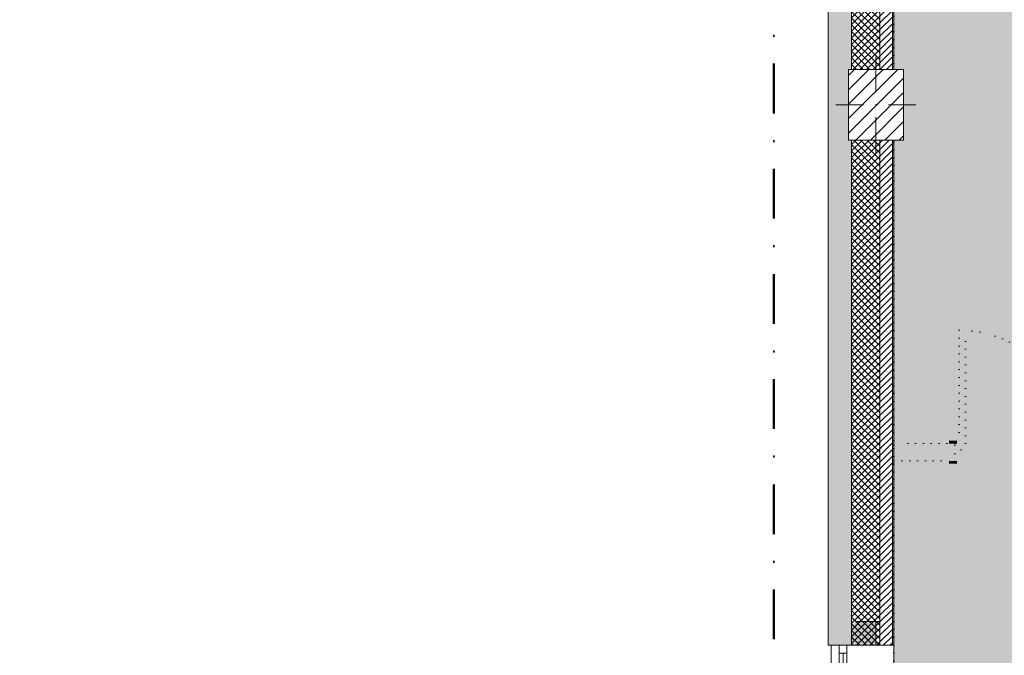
# Model space of a CAD drawing. Header units: millimetres. Extents: x -40968 to 11883, y -18948 to 4746.
# Tile 18 of 33: x -7257 to -977, y -10724 to -6672. Entities that reach past the tile are written whole.
import ezdxf

# ---------------------------------------------------------------- set-up
doc = ezdxf.new("R2010")
doc.units = ezdxf.units.MM
doc.header["$MEASUREMENT"] = 0
for name, pattern in [('Punteado_1', [50, 0, -50]), ('Punto & Rayas', [670.277762, 317.5, -176.388889, 0, -176.388874]), ('Wipeout_Contour', [1000, 0, -1000])]:
    doc.linetypes.add(name, pattern=pattern)
for name, color, linetype, lineweight, true_color in [('01_2D_Ambit_Pluma_Nº__242', 7, 'Continuous', 50, 0xfb0013), ('12_FAÇ_Façana_Pluma_Nº__102', 7, 'Continuous', 5, 0xcccccc), ('12_FAÇ_Façana_Pluma_Nº__174', 7, 'Continuous', 13, 0xe4ad2c), ('12_FAÇ_Façana_Pluma_Nº__176', 7, 'Continuous', 15, 0x93a0c6)]:
    doc.layers.add(name, color=color, linetype=linetype, lineweight=lineweight, true_color=true_color)
for name, color, linetype in [('10_ESTR_Pilars', 7, 'Continuous'), ('12_FAÇ_Façana', 7, 'Continuous'), ('Demolido_07_CR_Cel Ras', 7, 'Continuous'), ('Demolido_12_FAÇ_Façana', 7, 'Continuous'), ('Demolido_Puertas Archicad', 7, 'Continuous'), ('Ventanas Archicad', 7, 'Continuous')]:
    doc.layers.add(name, color=color, linetype=linetype)
for name, color, linetype, lineweight in [('10_ESTR_Pilars_Pluma_Nº__20', 1, 'Continuous', 5), ('10_ESTR_Pilars_Pluma_Nº__28', 7, 'Continuous', 20), ('10_ESTR_Pilars_Pluma_Nº__42', 8, 'Continuous', 25), ('12_FAÇ_Façana_Pluma_Nº__1', 7, 'Continuous', 5), ('12_FAÇ_Façana_Pluma_Nº__2', 8, 'Continuous', 5), ('12_FAÇ_Façana_Pluma_Nº__7', 7, 'Continuous', 5), ('Demolido_07_CR_Cel Ras_Pluma_Nº__1', 7, 'Continuous', 5), ('Demolido_07_CR_Cel Ras_Pluma_Nº__100', 2, 'Continuous', 5), ('Demolido_12_FAÇ_Façana_Pluma_Nº__1', 7, 'Continuous', 5), ('Demolido_12_FAÇ_Façana_Pluma_Nº__100', 2, 'Continuous', 5), ('Demolido_Puertas Archicad_Pluma_Nº__1', 7, 'Continuous', 5), ('Demolido_Puertas Archicad_Pluma_Nº__100', 2, 'Continuous', 5), ('Ventanas Archicad_Pluma_Nº__1', 7, 'Continuous', 5), ('Ventanas Archicad_Pluma_Nº__7', 7, 'Continuous', 5)]:
    doc.layers.add(name, color=color, linetype=linetype, lineweight=lineweight)
pattern_1 = [(45, (0, 0), (-21.2132, 21.2132), [])]
pattern_2 = [(45, (0, 0), (-21.2132, 21.2132), []), (135, (0, 0), (21.2132, 21.2132), [])]
pattern_3 = [(0, (0, 0), (0, 75), [0, -75])]

# ---------------------------------------------------------------- blocks, each defined once
blk = doc.blocks.new('Forjado_3_1', base_point=(-23028.4, -1194))
at = {"layer": 'Demolido_07_CR_Cel Ras_Pluma_Nº__100', "linetype": 'Continuous', "lineweight": 0, "true_color": 0x3f3f00}
blk.add_hatch(color=48, dxfattribs=at).paths.add_polyline_path([(-23028.4, -1194), (-1681.1, -1194), (-1681.1, -12339), (-1971.1, -12439), (-3638.9, -12429), (-3638.9, -17084), (5828.9, -17084), (5828.9, -16789), (6428.9, -16799), (6428.9, -12439), (6178.9, -12439), (6061.7, -1189.8), (7253.9, -1194), (7253.9, 3863.5), (-28209.8, 3863.5), (-28209.8, 2109.6), (-23028.4, 2109.6)])
at = {"layer": 'Demolido_07_CR_Cel Ras_Pluma_Nº__1', "color": 7, "linetype": 'Punteado_1', "lineweight": 5, "flags": 128}
blk.add_lwpolyline([(-23028.4, -1194), (-1681.1, -1194), (-1681.1, -12339), (-1971.1, -12439), (-3638.9, -12429), (-3638.9, -17084), (5828.9, -17084), (5828.9, -16789), (6428.9, -16799), (6428.9, -12439), (6178.9, -12439), (6061.7, -1189.8), (7253.9, -1194), (7253.9, 3863.5), (-28209.8, 3863.5), (-28209.8, 2109.6), (-23028.4, 2109.6)], close=True, dxfattribs=at)
blk = doc.blocks.new('Muro_1_1', base_point=(-1681.1, -1194))
at = {"layer": '12_FAÇ_Façana_Pluma_Nº__102', "linetype": 'Continuous', "lineweight": 0, "true_color": 0xe5e5e5}
blk.add_hatch(color=254, dxfattribs=at).paths.add_polyline_path([(-2101.1, -10659), (-1951.1, -10659), (-1951.1, -7439), (-1971.1, -7439), (-1971.1, -6989), (-1951.1, -6989), (-1951.1, -1639), (-2101.1, -1639)])
at = {"layer": '12_FAÇ_Façana_Pluma_Nº__174', "linetype": 'Continuous', "lineweight": 13, "true_color": 0xe4ad2c}
h = blk.add_hatch(dxfattribs=at)
h.set_pattern_fill('SATE_Aislamiento_0001', color=42, style=0, pattern_type=2)
h.set_pattern_definition(pattern_2)
h.paths.add_polyline_path([(-1951.1, -1639), (-1951.1, -6989), (-1771.1, -6989), (-1771.1, -1639)])
h = blk.add_hatch(dxfattribs=at)
h.set_pattern_fill('SATE_Aislamiento_0001', color=42, style=0, pattern_type=2)
h.set_pattern_definition(pattern_2)
h.paths.add_polyline_path([(-1951.1, -7439), (-1951.1, -10659), (-1771.1, -10659), (-1771.1, -7439)])
at = {"layer": '12_FAÇ_Façana_Pluma_Nº__176', "linetype": 'Continuous', "lineweight": 0, "true_color": 0x495063}
for points in [[(-1681.1, -1639), (-1691.1, -1639), (-1691.1, -6989), (-1681.1, -6989)], [(-1691.1, -10659), (-1681.1, -10659), (-1681.1, -7439), (-1691.1, -7439)]]:
    blk.add_hatch(color=251, dxfattribs=at).paths.add_polyline_path(points)
at = {"layer": '12_FAÇ_Façana_Pluma_Nº__2', "linetype": 'Continuous', "lineweight": 5}
h = blk.add_hatch(dxfattribs=at)
h.set_pattern_fill('Ceramic_0001', color=8, style=0, pattern_type=2)
h.set_pattern_definition(pattern_1)
h.paths.add_polyline_path([(-1691.1, -1639), (-1771.1, -1639), (-1771.1, -6989), (-1691.1, -6989)])
h = blk.add_hatch(dxfattribs=at)
h.set_pattern_fill('Ceramic_0001', color=8, style=0, pattern_type=2)
h.set_pattern_definition(pattern_1)
h.paths.add_polyline_path([(-1771.1, -10659), (-1691.1, -10659), (-1691.1, -7439), (-1771.1, -7439)])
at = {"layer": '12_FAÇ_Façana_Pluma_Nº__7', "color": 7, "linetype": 'Continuous', "lineweight": 5}
for p, q in [((-1951.1, -1639), (-1951.1, -6989)), ((-1771.1, -6989), (-1771.1, -1639)), ((-1691.1, -6989), (-1691.1, -1639)), ((-1951.1, -7439), (-1951.1, -10659)), ((-1771.1, -10659), (-1771.1, -7439)), ((-1691.1, -10659), (-1691.1, -7439))]:
    blk.add_line(p, q, dxfattribs=at)
at = {"layer": '12_FAÇ_Façana_Pluma_Nº__7', "color": 7, "linetype": 'Continuous', "lineweight": 5, "flags": 128}
for points in [[(-2101.1, -1639), (-2101.1, -10659)], [(-1681.1, -6989), (-1681.1, -1639)], [(-1681.1, -10659), (-1681.1, -7439)], [(-2101.1, -10659), (-2071.1, -10659)], [(-1951.1, -10659), (-1921.1, -10659)]]:
    blk.add_lwpolyline(points, dxfattribs=at)
blk = doc.blocks.new('Ventana Vertical Multi-Faja 27_7')
at = {"layer": 'Ventanas Archicad_Pluma_Nº__1', "color": 7, "linetype": 'Continuous', "lineweight": 5}
for p, q in [((-600, 50), (600, 50)), ((-600, 0), (-550, 0)), ((-550, 0), (-550, -50)), ((-550, 0), (550, 0)), ((550, -50), (550, 0)), ((550, 0), (600, 0)), ((-550, -50), (-600, -50)), ((-550, -25), (550, -25)), ((550, -50), (-550, -50)), ((600, -50), (550, -50)), ((-600, -260), (-600, -235)), ((600, -260), (600, -235)), ((-600, -350), (600, -350))]:
    blk.add_line(p, q, dxfattribs=at)
at = {"layer": 'Ventanas Archicad_Pluma_Nº__7', "color": 7, "linetype": 'Continuous', "lineweight": 5}
for p, q in [((-600, 50), (-600, 40)), ((-600, 40), (-600, 0)), ((-600, 40), (-600, 0)), ((-600, 0), (-600, -50)), ((-600, 0), (-600, -50)), ((-600, 0), (-600, -50)), ((-600, 0), (-600, -50)), ((600, 50), (600, 40)), ((600, 40), (600, 0)), ((600, 40), (600, 0)), ((600, 0), (600, -50)), ((600, 0), (600, -50)), ((600, 0), (600, -50)), ((600, 0), (600, -50)), ((-600, -50), (-600, -110)), ((-600, -50), (-600, -110)), ((600, -50), (600, -110)), ((600, -50), (600, -110)), ((-600, -110), (-600, -235)), ((-600, -110), (-600, -235)), ((600, -110), (600, -235)), ((600, -110), (600, -235)), ((-600, -260), (-600, -340)), ((600, -260), (600, -340)), ((-600, -340), (-600, -350)), ((600, -340), (600, -350))]:
    blk.add_line(p, q, dxfattribs=at)
blk = doc.blocks.new('Muro_19_1', base_point=(-1681.1, -10659))
at = {"layer": '12_FAÇ_Façana', "linetype": 'Continuous', "lineweight": 0, "true_color": 0x000000}
h = blk.add_hatch(dxfattribs=at)
h.set_pattern_fill('Yeso_0001', color=18, style=0, pattern_type=2)
h.set_pattern_definition(pattern_3)
h.paths.add_polyline_path([(-1771.1, -10659), (-1771.1, -10509), (-1796.1, -10509), (-1796.1, -10659)])
h = blk.add_hatch(dxfattribs=at)
h.set_pattern_fill('Yeso_0001', color=18, style=0, pattern_type=2)
h.set_pattern_definition(pattern_3)
h.paths.add_polyline_path([(-1771.1, -11859), (-1796.1, -11859), (-1796.1, -12009), (-1771.1, -12009)])
at = {"layer": '12_FAÇ_Façana_Pluma_Nº__102', "linetype": 'Continuous', "lineweight": 0, "true_color": 0xe5e5e5}
for points in [[(-1921.1, -10509), (-2071.1, -10659), (-1796.1, -10659), (-1796.1, -10509)], [(-1921.1, -12009), (-1796.1, -12009), (-1796.1, -11859), (-2071.1, -11859)]]:
    blk.add_hatch(color=254, dxfattribs=at).paths.add_polyline_path(points)
at = {"layer": '12_FAÇ_Façana_Pluma_Nº__1', "color": 7, "linetype": 'Continuous', "lineweight": 5}
for p, q in [((-1796.1, -10509), (-1771.1, -10509)), ((-1796.1, -10659), (-1796.1, -10509)), ((-1771.1, -10509), (-1771.1, -10659)), ((-1771.1, -10659), (-1796.1, -10659)), ((-1771.1, -11859), (-1796.1, -11859)), ((-1796.1, -11859), (-1796.1, -12009)), ((-1771.1, -12009), (-1771.1, -11859)), ((-1796.1, -12009), (-1771.1, -12009))]:
    blk.add_line(p, q, dxfattribs=at)
at = {"layer": '12_FAÇ_Façana_Pluma_Nº__7', "color": 7, "linetype": 'Continuous', "lineweight": 5}
for p, q in [((-1921.1, -10509), (-1796.1, -10509)), ((-2081.1, -10659), (-2071.1, -10659)), ((-2071.1, -10659), (-2031.1, -10659)), ((-2071.1, -10659), (-2031.1, -10659)), ((-2031.1, -10659), (-1981.1, -10659)), ((-2031.1, -10659), (-1981.1, -10659)), ((-1981.1, -10659), (-1921.1, -10659)), ((-1981.1, -10659), (-1921.1, -10659)), ((-1921.1, -10659), (-1796.1, -10659)), ((-1921.1, -10659), (-1796.1, -10659)), ((-1771.1, -10659), (-1691.1, -10659)), ((-1691.1, -10659), (-1681.1, -10659)), ((-2081.1, -11859), (-2071.1, -11859)), ((-2071.1, -11859), (-2031.1, -11859)), ((-2071.1, -11859), (-2031.1, -11859)), ((-2031.1, -11859), (-1981.1, -11859)), ((-2031.1, -11859), (-1981.1, -11859)), ((-1981.1, -11859), (-1921.1, -11859)), ((-1981.1, -11859), (-1921.1, -11859)), ((-1921.1, -11859), (-1796.1, -11859)), ((-1921.1, -11859), (-1796.1, -11859)), ((-1771.1, -11859), (-1691.1, -11859)), ((-1691.1, -11859), (-1681.1, -11859)), ((-1921.1, -12009), (-1796.1, -12009))]:
    blk.add_line(p, q, dxfattribs=at)
at = {"layer": 'Ventanas Archicad', "color": 253, "linetype": 'Continuous', "lineweight": 5, "true_color": 0xa4a4a6, "zscale": 1000, "rotation": 90.00000000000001}
blk.add_blockref('Ventana Vertical Multi-Faja 27_7', (-2031.1, -11259), dxfattribs=at)
blk = doc.blocks.new('Puerta Doble 27[3]_1')
at = {"layer": 'Demolido_Puertas Archicad_Pluma_Nº__100', "linetype": 'Continuous', "lineweight": 5}
for points in [[(-1264.9, -8652), (-1264.9, -9374), (-1224.9, -9374), (-1224.9, -8652)], [(179.1, -8652), (139.1, -8652), (139.1, -9374), (179.1, -9374)], [(-1279.9, -9355), (-1329.9, -9355), (-1329.9, -9374), (-1279.9, -9374)], [(194.1, -9374), (244.1, -9374), (244.1, -9355), (194.1, -9355)], [(-1292.9, -9489), (-1252.9, -9489), (-1252.9, -9414), (-1264.9, -9414), (-1264.9, -9374), (-1292.9, -9374)], [(167.1, -9489), (207.1, -9489), (207.1, -9374), (179.1, -9374), (179.1, -9414), (167.1, -9414)], [(-1279.9, -9484), (-1329.9, -9484), (-1329.9, -9503), (-1279.9, -9503)], [(194.1, -9503), (244.1, -9503), (244.1, -9484), (194.1, -9484)]]:
    blk.add_hatch(color=2, dxfattribs=at).paths.add_polyline_path(points)
at = {"layer": 'Demolido_Puertas Archicad_Pluma_Nº__1', "color": 7, "linetype": 'Punteado_1', "lineweight": 5}
for p, q in [((-1264.9, -8652), (-1264.9, -9374)), ((-1224.9, -8652), (-1264.9, -8652)), ((-1224.9, -9374), (-1224.9, -8652)), ((139.1, -9374), (139.1, -8652)), ((139.1, -8652), (179.1, -8652)), ((179.1, -8652), (179.1, -9374)), ((-1279.9, -9355), (-1329.9, -9355)), ((-1329.9, -9355), (-1329.9, -9374)), ((-1279.9, -9374), (-1279.9, -9355)), ((244.1, -9355), (194.1, -9355)), ((194.1, -9355), (194.1, -9374)), ((244.1, -9374), (244.1, -9355)), ((-1329.9, -9374), (-1279.9, -9374)), ((-1292.9, -9374), (-1329.9, -9374)), ((-1292.9, -9374), (-1329.9, -9374)), ((-1292.9, -9489), (-1292.9, -9374)), ((-1292.9, -9374), (-1264.9, -9374)), ((-1292.9, -9374), (-1292.9, -9384)), ((-1292.9, -9374), (-1292.9, -9384)), ((-1292.9, -9384), (-1292.9, -9474)), ((-1292.9, -9384), (-1292.9, -9474)), ((-1264.9, -9374), (-1264.9, -9414)), ((-1264.9, -9374), (-1224.9, -9374)), ((-1264.9, -9414), (-1252.9, -9414)), ((-1252.9, -9414), (-1252.9, -9489)), ((179.1, -9374), (139.1, -9374)), ((167.1, -9489), (167.1, -9414)), ((167.1, -9414), (179.1, -9414)), ((179.1, -9414), (179.1, -9374)), ((179.1, -9374), (207.1, -9374)), ((194.1, -9374), (244.1, -9374)), ((207.1, -9374), (207.1, -9489)), ((207.1, -9374), (207.1, -9384)), ((207.1, -9374), (207.1, -9384)), ((207.1, -9374), (244.1, -9374)), ((207.1, -9374), (244.1, -9374)), ((207.1, -9384), (207.1, -9474)), ((207.1, -9384), (207.1, -9474)), ((-1292.9, -9474), (-1292.9, -9484)), ((-1292.9, -9474), (-1292.9, -9484)), ((207.1, -9474), (207.1, -9484)), ((207.1, -9474), (207.1, -9484)), ((-1279.9, -9484), (-1329.9, -9484)), ((-1329.9, -9484), (-1329.9, -9503)), ((-1292.9, -9484), (-1329.9, -9484)), ((-1292.9, -9484), (-1329.9, -9484)), ((-1329.9, -9503), (-1279.9, -9503)), ((-1252.9, -9489), (-1292.9, -9489)), ((-1279.9, -9503), (-1279.9, -9484)), ((207.1, -9489), (167.1, -9489)), ((244.1, -9484), (194.1, -9484)), ((194.1, -9484), (194.1, -9503)), ((194.1, -9503), (244.1, -9503)), ((207.1, -9484), (244.1, -9484)), ((207.1, -9484), (244.1, -9484)), ((244.1, -9503), (244.1, -9484))]:
    blk.add_line(p, q, dxfattribs=at)
for centre, start, end in [((-1264.9, -9374), 0, 90), ((179.1, -9374), 90, 180)]:
    blk.add_arc(centre, 722, start, end, dxfattribs=at)
blk = doc.blocks.new('Muro_60_1', base_point=(6082.1, -9484))
at = {"layer": 'Demolido_12_FAÇ_Façana_Pluma_Nº__100', "linetype": 'Continuous', "lineweight": 5}
for points in [[(-1681.1, -9374), (-1681.1, -9384), (-1292.9, -9384), (-1292.9, -9374)], [(-1681.1, -9384), (-1681.1, -9474), (-1292.9, -9474), (-1292.9, -9384)], [(-1681.1, -9474), (-1681.1, -9484), (-1292.9, -9484), (-1292.9, -9474)]]:
    blk.add_hatch(color=2, dxfattribs=at).paths.add_polyline_path(points)
at = {"layer": 'Demolido_12_FAÇ_Façana_Pluma_Nº__1', "color": 7, "linetype": 'Punteado_1', "lineweight": 5}
for p, q in [((-1292.9, -9374), (-1329.9, -9374)), ((-1292.9, -9374), (-1292.9, -9384)), ((-1292.9, -9384), (-1292.9, -9474)), ((-1292.9, -9474), (-1292.9, -9484)), ((-1292.9, -9484), (-1329.9, -9484))]:
    blk.add_line(p, q, dxfattribs=at)
at = {"layer": 'Demolido_12_FAÇ_Façana_Pluma_Nº__1', "color": 7, "linetype": 'Punteado_1', "lineweight": 5, "flags": 128}
for points in [[(-1292.9, -9374), (-1681.1, -9374)], [(-1681.1, -9374), (-1681.1, -9384)], [(-1681.1, -9384), (-1681.1, -9474)], [(-1681.1, -9474), (-1681.1, -9484)], [(-1681.1, -9484), (-1292.9, -9484)]]:
    blk.add_lwpolyline(points, dxfattribs=at)
at = {"layer": 'Demolido_Puertas Archicad', "color": 7, "linetype": 'Punteado_1', "lineweight": 5}
blk.add_blockref('Puerta Doble 27[3]_1', (0, 0), dxfattribs=at)
blk = doc.blocks.new('Pilar_30_1', base_point=(-1796.1, -7214))
at = {"color": 254, "linetype": 'Wipeout_Contour', "lineweight": 0, "ltscale": 29745.365158}
blk.add_wipeout([(-1971.1, -7439), (-1621.1, -7439), (-1621.1, -6989), (-1971.1, -6989)], dxfattribs=at).dxf.layer = '10_ESTR_Pilars'
at = {"layer": '10_ESTR_Pilars_Pluma_Nº__42', "linetype": 'Continuous', "lineweight": 25}
h = blk.add_hatch(dxfattribs=at)
h.set_pattern_fill('00_GCT_trama_45º_e1_400__05', color=8, style=0, pattern_type=2)
h.set_pattern_definition([(45, (0, 0), (-45.96194, 45.96194), [])])
h.paths.add_polyline_path([(-1971.1, -7439), (-1621.1, -7439), (-1621.1, -6989), (-1971.1, -6989)])
at = {"layer": '10_ESTR_Pilars_Pluma_Nº__20', "color": 1, "linetype": 'Continuous', "lineweight": 5}
for p, q in [((-1796.1, -7134), (-1796.1, -6909)), ((-1876.1, -7214), (-2051.1, -7214)), ((-1716.1, -7214), (-1541.1, -7214)), ((-1796.1, -7294), (-1796.1, -7519))]:
    blk.add_line(p, q, dxfattribs=at)
blk.add_point((-1796.1, -7214), dxfattribs=at)
at = {"layer": '10_ESTR_Pilars_Pluma_Nº__28', "color": 7, "linetype": 'Continuous', "lineweight": 20, "flags": 128}
blk.add_lwpolyline([(-1971.1, -7439), (-1621.1, -7439), (-1621.1, -6989), (-1971.1, -6989)], close=True, dxfattribs=at)

msp = doc.modelspace()

# ---------------------------------------------------------------- linework, layer by layer
at = {"layer": '01_2D_Ambit_Pluma_Nº__242', "color": 1, "linetype": 'Punto & Rayas', "lineweight": 50, "true_color": 0xfb0013, "flags": 128}
msp.add_lwpolyline([(-28500, 1816.8), (-28500, 4745.9), (7879.6, 4745.9), (7879.6, -1396.9), (6474.1, -1396.9), (6474.1, -11392.7), (6916.3, -11392.7), (6916.3, -17756.6), (-3932.3, -17756.6), (-3932.3, -11834.9), (-2447.9, -11834.9), (-2447.9, -2249.6), (-23311.2, -2249.6), (-23311.2, 1816.8)], close=True, dxfattribs=at)

# ---------------------------------------------------------------- block references
at = {"layer": '12_FAÇ_Façana', "color": 7, "lineweight": 20}
for name, p in [('Muro_1_1', (-1681.1, -1194)), ('Muro_19_1', (-1681.1, -10659))]:
    msp.add_blockref(name, p, dxfattribs=at)
at = {"layer": 'Demolido_07_CR_Cel Ras', "color": 7, "linetype": 'Punteado_1', "lineweight": 5}
msp.add_blockref('Forjado_3_1', (-23028.4, -1194), dxfattribs=at)
at = {"layer": 'Demolido_12_FAÇ_Façana', "color": 7, "lineweight": 5}
msp.add_blockref('Muro_60_1', (6082.1, -9484), dxfattribs=at)

# ---------------------------------------------------------------- next in the draw order: block references
at = {"layer": '10_ESTR_Pilars', "color": 7, "lineweight": 20}
msp.add_blockref('Pilar_30_1', (-1796.1, -7214), dxfattribs=at)

doc.saveas('drawing.dxf')
